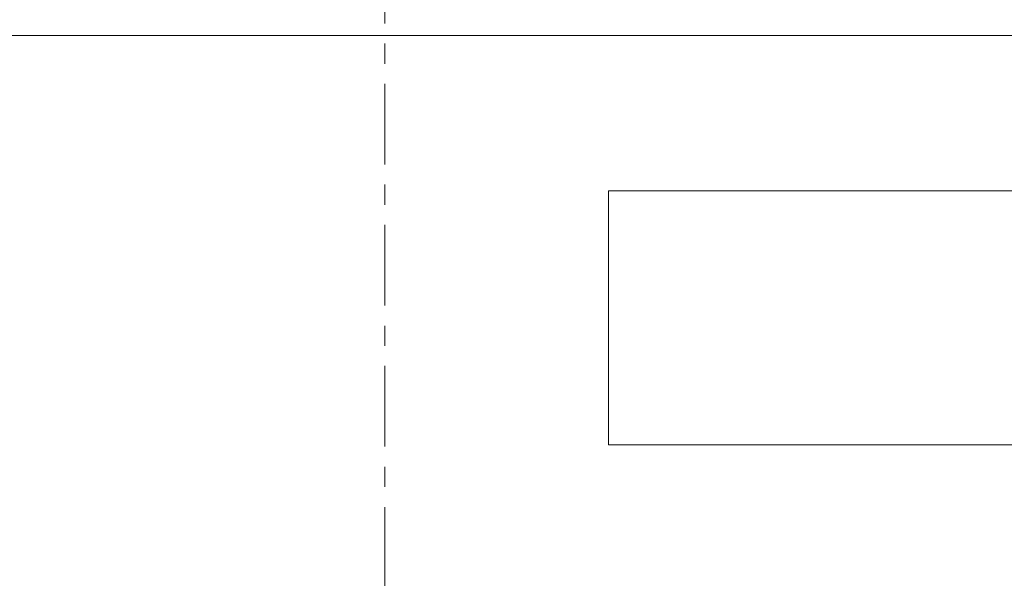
# Model space of a CAD drawing. Extents: x 3176 to 58266, y 1852 to 38199.
# Tile 136 of 256: x 23642 to 31397, y 25526 to 29926. Entities that reach past the tile are written whole.
import ezdxf

# ---------------------------------------------------------------- set-up
doc = ezdxf.new("R2010")
doc.units = 0
doc.header["$LTSCALE"] = 50
doc.linetypes.add('Onderlegger 1e verdieping$0$stramien', pattern=[22.225, 12.7, -3.175, 3.175, -3.175])
doc.layers.get('0').update_dxf_attribs({"linetype": 'CONTINUOUS'})
doc.layers.add('Onderlegger 1e verdieping$0$A-FLOR-OTLN', color=8, linetype='CONTINUOUS', lineweight=18)
doc.layers.add('Onderlegger 1e verdieping$0$S-GRID', color=8, linetype='CONTINUOUS', lineweight=18)

# ---------------------------------------------------------------- blocks, each defined once
blk = doc.blocks.new('Onderlegger 1e verdieping')
at = {"layer": 'Onderlegger 1e verdieping$0$A-FLOR-OTLN'}
for p, q in [((22956.6, 29801.2), (31729.6, 29801.2)), ((31729.6, 29801.2), (22956.6, 29801.2)), ((28279.6, 28578.2), (31729.6, 28578.2)), ((28279.6, 26578.2), (28279.6, 28578.2)), ((31729.6, 26578.2), (28279.6, 26578.2))]:
    blk.add_line(p, q, dxfattribs=at)
at = {"layer": 'Onderlegger 1e verdieping$0$S-GRID', "linetype": 'Onderlegger 1e verdieping$0$stramien'}
blk.add_line((26516.6, 37199.4), (26516.6, 18255.8), dxfattribs=at)

msp = doc.modelspace()

# ---------------------------------------------------------------- block references
msp.add_blockref('Onderlegger 1e verdieping', (0, 0))

doc.saveas('drawing.dxf')
